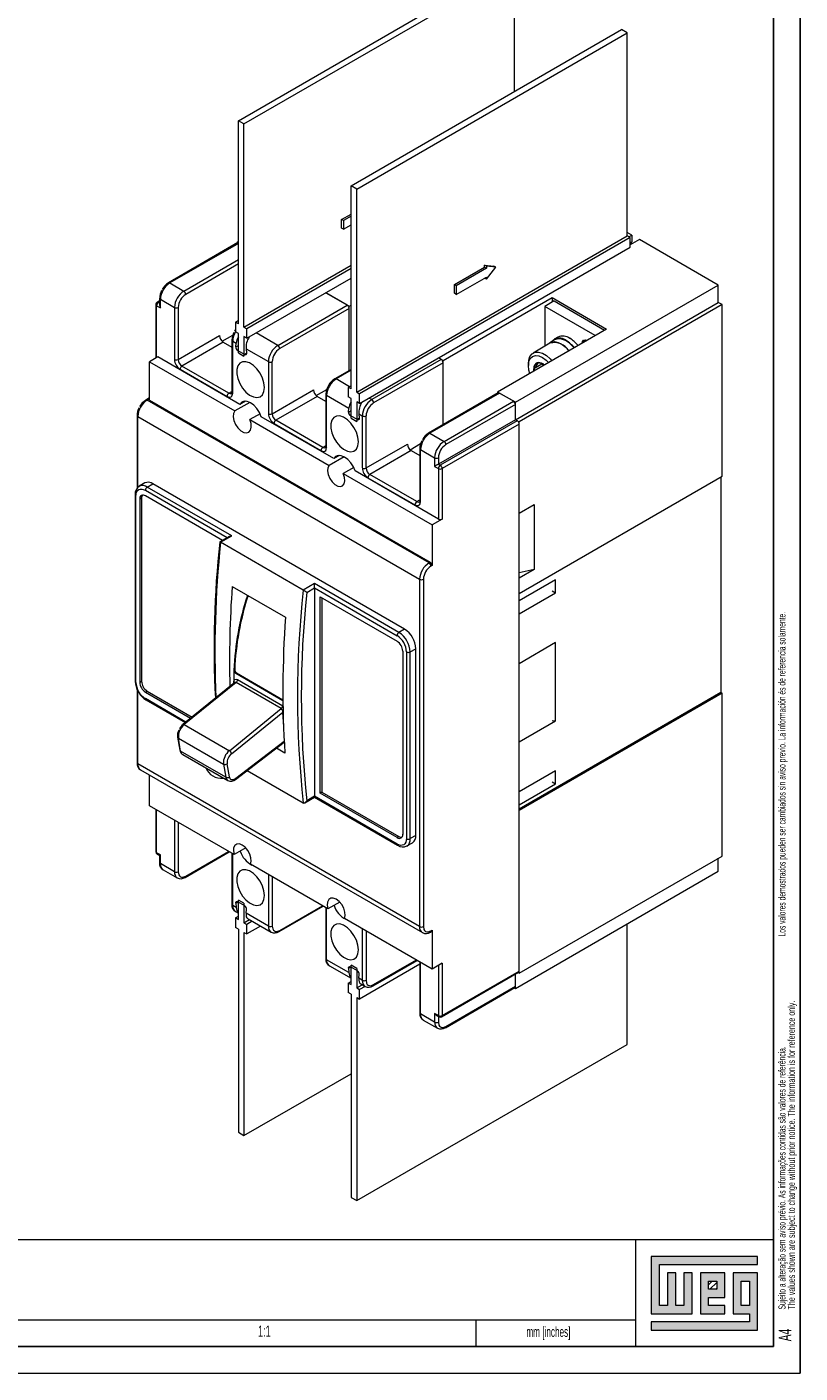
# Model space of a CAD drawing. Header units: millimetres. Extents: x 0 to 594, y 0 to 420.
# Tile 6 of 7: x 448 to 594, y 0 to 253. Entities that reach past the tile are written whole.
import ezdxf

# ---------------------------------------------------------------- set-up
doc = ezdxf.new("R2010")
doc.units = ezdxf.units.MM
doc.layers.add('FORMATO', color=7, linetype='Continuous')
doc.layers.add('LEGENDA', color=5, linetype='Continuous')
doc.styles.add('SLDTEXTSTYLE1', font='TXT', dxfattribs={"width": 0.605})
doc.styles.add('SLDTEXTSTYLE2', font='TXT', dxfattribs={"width": 0.569583})

# ---------------------------------------------------------------- blocks, each defined once
blk = doc.blocks.new('SW_NOTE_0')
at = {"color": 0, "linetype": 'Continuous', "lineweight": 0, "attachment_point": 1, "rotation": 90}
for s, insert, char_height, style in [('Sujeito a alteração sem aviso prévio. As informações contidas são valores de referência.                                                           Los valores demostrados pueden ser cambiados sin aviso previo. La información és de referencia solamente.', (-1.71, 0), 1.32292, 'SLDTEXTSTYLE2'), ('The values shown are subject to change without prior notice. The information is for reference only.', (0.06, 0), 1.3229, 'SLDTEXTSTYLE1')]:
    blk.add_mtext(s, dxfattribs=dict(at, insert=insert, char_height=char_height, style=style))

msp = doc.modelspace()

# ---------------------------------------------------------------- hatches: boundary and pattern name
at = {"linetype": 'Continuous'}
msp.add_hatch(color=7, dxfattribs=at).paths.add_polyline_path([(565.99, 21.93), (565.99, 11.15), (573.69, 11.15), (573.69, 18.85), (572.15, 18.85), (572.15, 12.69), (570.61, 12.69), (570.61, 18.85), (569.07, 18.85), (569.07, 12.69), (567.53, 12.69), (567.53, 20.39), (586.01, 20.39), (586.01, 21.93)], flags=0)
h = msp.add_hatch(color=7, dxfattribs=at)
h.paths.add_polyline_path([(565.99, 8.07), (586.01, 8.07), (586.01, 18.85), (581.39, 18.85), (581.39, 11.15), (584.47, 11.15), (584.47, 9.61), (565.99, 9.61)], flags=0)
h.paths.add_polyline_path([(582.93, 17.31), (584.47, 17.31), (584.47, 12.69), (582.93, 12.69)], flags=0)
h = msp.add_hatch(color=7, dxfattribs=at)
h.paths.add_polyline_path([(579.85, 12.69), (576.77, 12.69), (576.77, 14.23), (579.85, 14.23), (579.85, 18.85), (575.23, 18.85), (575.23, 11.15), (579.85, 11.15)], flags=0)
h.paths.add_polyline_path([(578.31, 15.77), (576.77, 15.77), (576.77, 17.31), (578.31, 17.31)], flags=0)
h = msp.add_hatch(dxfattribs=at)
h.set_pattern_fill('ANSI31', color=8, scale=0.25, style=0)
h.paths.add_polyline_path([(578.31, 15.77), (576.77, 15.77), (576.77, 17.31), (578.31, 17.31)], flags=0)

# ---------------------------------------------------------------- linework, layer by layer
at = {"color": 7, "linetype": 'Continuous', "lineweight": 15}
for p, q in [((488.28, 235.54), (539.19, 264.93)), ((489.34, 234.93), (540.25, 264.32)), ((540.25, 241.05), (540.25, 264.32)), ((509.49, 223.29), (560.4, 252.68)), ((510.55, 222.68), (561.46, 252.07)), ((561.46, 252.07), (560.4, 252.68)), ((561.46, 213.86), (561.46, 252.07)), ((488.28, 197.32), (488.28, 235.54)), ((489.34, 234.93), (488.28, 235.54)), ((489.34, 196.71), (489.34, 234.93)), ((509.49, 185.08), (509.49, 223.29)), ((510.55, 222.68), (509.49, 223.29)), ((510.55, 184.47), (510.55, 222.68)), ((507.72, 216.96), (509.49, 217.98)), ((507.72, 215.33), (507.72, 216.96)), ((508.08, 216.76), (507.72, 216.96)), ((508.08, 215.12), (507.72, 215.33)), ((509.49, 217.57), (508.08, 216.76)), ((508.08, 216.76), (508.08, 215.12)), ((508.08, 215.12), (509.49, 215.94)), ((488.1, 212.77), (488.28, 212.88)), ((488.1, 212.77), (488.28, 212.67)), ((488.1, 212.54), (488.1, 212.77)), ((510.55, 184.47), (561.46, 213.86)), ((561.99, 213.55), (511.08, 184.16)), ((562.35, 214), (561.46, 214.51)), ((561.99, 213.55), (561.46, 213.86)), ((561.78, 213.67), (562.35, 214)), ((561.99, 211.75), (561.99, 213.55)), ((563.76, 213.18), (561.99, 212.16)), ((561.99, 212.57), (562.35, 212.77)), ((562.2, 212.28), (562.35, 212.77)), ((562.35, 214), (562.35, 212.77)), ((578.61, 204.61), (563.76, 213.18)), ((488.2, 212.6), (475.12, 205.04)), ((511.08, 182.36), (561.99, 211.75)), ((489.34, 196.71), (509.49, 208.35)), ((509.49, 207.73), (489.87, 196.41)), ((528.94, 204.71), (534.59, 207.98)), ((534.95, 207.78), (529.29, 204.51)), ((534.59, 208.39), (536.36, 208.18)), ((534.59, 207.98), (534.59, 208.39)), ((534.95, 208.18), (534.59, 208.39)), ((534.59, 207.98), (534.95, 207.78)), ((534.95, 208.18), (534.95, 207.78)), ((536.71, 207.98), (534.95, 208.18)), ((534.95, 205.73), (536.71, 207.98)), ((536.71, 207.98), (536.36, 208.18)), ((489.87, 194.61), (509.49, 205.94)), ((529.29, 202.88), (534.95, 206.14)), ((534.59, 205.94), (534.59, 205.94)), ((534.95, 205.73), (534.59, 205.94)), ((534.95, 206.14), (534.95, 205.73)), ((475.37, 205.02), (478.02, 203.49)), ((508.78, 200.83), (504.72, 203.18)), ((504.72, 203.18), (509.14, 200.63)), ((528.94, 203.08), (528.94, 204.71)), ((529.29, 204.51), (528.94, 204.71)), ((529.29, 202.88), (528.94, 203.08)), ((529.29, 204.51), (529.29, 202.88)), ((540.43, 182.57), (578.61, 204.61)), ((578.61, 201.34), (578.61, 204.61)), ((472.75, 200.94), (472.75, 190.89)), ((472.9, 200.73), (473.61, 200.32)), ((473.46, 201.63), (473, 201.37)), ((473.46, 202.16), (473.46, 200.82)), ((473.61, 200.32), (473.61, 201.96)), ((473.61, 201.96), (476.26, 200.43)), ((476.26, 200.43), (476.26, 190.63)), ((476.96, 200.43), (476.96, 190.63)), ((495.7, 193.28), (508.78, 200.83)), ((509.14, 200.22), (496.06, 192.67)), ((509.14, 200.63), (509.49, 200.83)), ((509.14, 188.55), (509.14, 200.63)), ((509.14, 188.55), (509.14, 200.22)), ((526.82, 190.43), (547.32, 202.26)), ((540.43, 179.3), (578.61, 201.34)), ((579.32, 200.94), (541.13, 178.89)), ((547.71, 201.63), (545.94, 200.61)), ((545.94, 200.61), (545.94, 193.11)), ((555.42, 195.14), (545.94, 200.61)), ((547.32, 202.26), (557.57, 196.34)), ((547.32, 202.26), (547.32, 201.41)), ((547.71, 201.63), (557.19, 196.16)), ((579.32, 200.94), (578.61, 201.34)), ((579.32, 168.68), (579.32, 200.94)), ((488.28, 197.94), (487.75, 197.63)), ((487.75, 197.63), (487.75, 195.83)), ((488.28, 197.32), (487.75, 197.63)), ((476.96, 190.63), (484.74, 195.12)), ((485.23, 194.06), (487.22, 195.21)), ((487.75, 196.24), (487.55, 195.95)), ((488.28, 195.53), (487.75, 195.83)), ((488.28, 191.85), (488.28, 195.53)), ((489.34, 196.71), (489.87, 196.41)), ((489.87, 194.61), (489.87, 196.41)), ((557.57, 196.34), (537.07, 184.51)), ((557.19, 196.16), (555.42, 195.14)), ((555.42, 195.1), (555.42, 195.14)), ((557.19, 196.16), (557.19, 196.12)), ((485.45, 193.89), (477.67, 189.4)), ((485.45, 193.89), (487.07, 192.96)), ((487.07, 194.3), (487.07, 184.5)), ((487.22, 184.3), (487.22, 194.1)), ((487.22, 194.1), (487.88, 193.72)), ((487.8, 193), (487.88, 193.72)), ((489.87, 194.61), (489.34, 194.92)), ((489.34, 194.92), (489.34, 191.24)), ((489.74, 192.64), (489.82, 191.83)), ((489.74, 192.64), (493.93, 190.22)), ((546.93, 193.68), (543.75, 191.84)), ((547.79, 194.32), (546.87, 193.78)), ((548.43, 194.83), (547.72, 194.42)), ((473.11, 191.1), (471.56, 190.2)), ((471.56, 190.2), (487.61, 180.94)), ((471.56, 182.97), (471.56, 190.2)), ((488.57, 182.18), (473.11, 191.1)), ((488.15, 192.34), (489.47, 191.57)), ((488.28, 191.85), (489.34, 191.24)), ((493.93, 190.22), (493.93, 180.42)), ((494.64, 180.42), (494.64, 190.22)), ((526.46, 190.63), (513.38, 183.08)), ((526.82, 190.02), (513.73, 182.47)), ((526.46, 190.63), (525.93, 190.94)), ((525.93, 190.94), (526.82, 190.43)), ((526.82, 178.35), (526.82, 190.43)), ((526.82, 178.35), (526.82, 190.02)), ((542.87, 189.89), (542.87, 189.49)), ((477.32, 188.79), (486.16, 183.69)), ((486.51, 184.3), (477.67, 189.4)), ((509.49, 188.76), (506.41, 186.98)), ((545.37, 189.75), (543.89, 188.9)), ((543.89, 188.9), (544.05, 188.54)), ((494.64, 180.42), (502.42, 184.91)), ((502.91, 183.85), (504.9, 185.01)), ((509.49, 185.69), (508.96, 185.38)), ((508.96, 185.38), (508.96, 183.59)), ((509.49, 185.08), (508.96, 185.38)), ((471.56, 183.39), (470.88, 183)), ((524.16, 152.36), (471.13, 182.97)), ((471.56, 182.97), (524.38, 152.48)), ((490.43, 182.56), (487.61, 180.94)), ((489.62, 182.79), (488.57, 182.18)), ((503.13, 183.69), (495.35, 179.2)), ((504.75, 182.75), (503.13, 183.69)), ((504.75, 184.1), (504.75, 174.3)), ((504.89, 174.1), (504.89, 183.89)), ((504.89, 183.89), (509.09, 181.47)), ((509.49, 183.28), (508.96, 183.59)), ((509.49, 179.61), (509.49, 183.28)), ((510.55, 184.47), (511.08, 184.16)), ((511.08, 182.36), (510.55, 182.67)), ((510.55, 182.67), (510.55, 178.99)), ((511.08, 182.36), (511.08, 184.16)), ((537.17, 184.33), (524.09, 176.78)), ((537.42, 184.3), (524.34, 176.75)), ((526.99, 175.22), (540.07, 182.77)), ((540.43, 182.57), (537.07, 184.51)), ((537.07, 184.51), (537.07, 184.27)), ((540.07, 182.77), (537.42, 184.3)), ((540.43, 179.3), (540.43, 182.57)), ((469.22, 180.11), (469.22, 166.4)), ((469.36, 179.91), (522.4, 149.3)), ((492.36, 180.42), (490.43, 179.31)), ((506.24, 171.98), (492.59, 179.86)), ((509.01, 180.75), (509.09, 181.47)), ((509.36, 180.09), (510.68, 179.33)), ((510.95, 180.4), (511.03, 179.58)), ((510.95, 180.4), (511.61, 180.02)), ((511.61, 180.02), (511.61, 170.22)), ((512.32, 170.22), (512.32, 180.02)), ((540.43, 182.16), (527.35, 174.61)), ((540.43, 179.3), (540.43, 182.16)), ((490.43, 179.31), (505.39, 170.67)), ((495, 178.59), (503.83, 173.48)), ((504.19, 174.09), (495.35, 179.2)), ((509.49, 179.61), (510.55, 178.99)), ((540.43, 179.3), (525.93, 170.93)), ((540.78, 179.1), (526.28, 170.73)), ((541.13, 178.48), (526.64, 170.12)), ((540.78, 179.1), (540.43, 179.3)), ((540.43, 179.3), (541.13, 178.89)), ((541.13, 161.75), (541.13, 178.89)), ((541.13, 75.6), (541.13, 178.48)), ((512.32, 170.22), (520.1, 174.71)), ((520.59, 173.65), (522.58, 174.8)), ((524.34, 176.75), (526.99, 175.22)), ((508.22, 172.3), (505.39, 170.67)), ((507.29, 172.58), (506.24, 171.98)), ((520.8, 173.48), (513.03, 168.99)), ((520.8, 173.48), (522.43, 172.55)), ((522.43, 173.89), (522.43, 164.09)), ((522.57, 173.69), (525.22, 172.16)), ((522.57, 163.89), (522.57, 173.69)), ((525.22, 172.16), (525.22, 170.52)), ((525.93, 172.16), (525.93, 170.93)), ((509.99, 170.31), (508, 169.17)), ((525.93, 160.61), (510.26, 169.66)), ((525.22, 170.52), (525.93, 170.12)), ((525.93, 170.93), (526.28, 170.73)), ((525.93, 170.12), (525.93, 160.61)), ((526.64, 170.12), (526.64, 160.61)), ((470.69, 167.4), (469.63, 166.79)), ((471.13, 166.64), (472.19, 167.25)), ((519.57, 139.9), (472.19, 167.25)), ((508, 169.17), (524.73, 159.51)), ((512.67, 168.38), (521.51, 163.28)), ((521.87, 163.89), (513.03, 168.99)), ((541.13, 146.64), (579.32, 168.68)), ((579.11, 168.56), (579.11, 127.98)), ((468.86, 165.21), (468.86, 130.1)), ((469.01, 129.9), (469.01, 165.01)), ((485.27, 156.6), (470.78, 164.97)), ((487.04, 157.46), (471.13, 166.64)), ((470.07, 164.56), (469.72, 164.36)), ((469.72, 164.36), (469.72, 129.9)), ((470.07, 164.56), (470.07, 130.1)), ((541.13, 161.75), (543.96, 163.38)), ((543.96, 163.38), (543.96, 151.13)), ((526.64, 160.61), (524.73, 159.51)), ((524.73, 159.51), (524.73, 151.87)), ((486.54, 157.34), (484.77, 156.31)), ((484.92, 156.24), (487.04, 157.46)), ((500.48, 147.25), (484.92, 156.24)), ((524.38, 152.48), (524.16, 152.36)), ((524.73, 151.87), (524.52, 151.74)), ((543.96, 151.13), (541.13, 149.5)), ((541.13, 146.64), (541.13, 149.5)), ((543.96, 151.13), (541.14, 150.51)), ((487.11, 147.94), (497.15, 142.15)), ((502.6, 148.48), (500.48, 147.25)), ((501.15, 146.82), (502.6, 147.66)), ((518.51, 139.29), (502.6, 148.48)), ((502.6, 147.66), (502.6, 148.48)), ((502.6, 147.66), (502.6, 108.47)), ((502.6, 147.66), (518.15, 138.68)), ((522.4, 149.3), (522.4, 83.97)), ((523.1, 149.3), (523.1, 83.97)), ((547.99, 149.21), (541.13, 145.25)), ((547.33, 147.14), (547.99, 146.76)), ((547.99, 146.76), (547.99, 149.21)), ((489.97, 146.21), (490.04, 146.25)), ((503.66, 145.99), (518.15, 137.62)), ((503.66, 109.08), (503.66, 145.99)), ((504.01, 145.78), (504.01, 109.28)), ((541.13, 142.8), (547.99, 146.76)), ((519.57, 139.9), (518.51, 139.29)), ((547.99, 137.37), (541.13, 133.41)), ((547.99, 122.67), (547.99, 137.37)), ((519.21, 135.78), (519.21, 101.32)), ((519.92, 135.62), (519.92, 100.51)), ((520.63, 135.62), (521.69, 136.23)), ((520.63, 100.51), (520.63, 135.62)), ((521.69, 101.12), (521.69, 136.23)), ((487.59, 132.31), (487.45, 132.19)), ((487.94, 131.68), (487.79, 131.57)), ((487.94, 131.68), (496.66, 126.64)), ((469.72, 129.9), (470.07, 130.1)), ((487.62, 129.89), (477.86, 121.98)), ((487.86, 129.85), (478.1, 121.95)), ((487.58, 129.83), (487.57, 129.85)), ((496.67, 126.45), (487.79, 131.57)), ((496.34, 124.96), (487.86, 129.85)), ((488.14, 130.42), (496.63, 125.52)), ((469.22, 128.59), (469.22, 114.79)), ((470.78, 128.06), (471.13, 128.26)), ((470.78, 128.06), (479.29, 123.14)), ((470.88, 126.61), (478.29, 122.33)), ((471.13, 128.26), (479.59, 123.38)), ((579.11, 127.98), (541.13, 106.06)), ((579.32, 127.86), (541.13, 105.81)), ((579.11, 127.98), (579.32, 127.86)), ((579.32, 97.24), (579.32, 127.86)), ((486.59, 117.05), (496.34, 124.96)), ((487.01, 116.49), (496.64, 124.29)), ((478.1, 121.95), (486.59, 117.05)), ((541.13, 118.71), (547.99, 122.67)), ((547.33, 122.75), (547.99, 122.67)), ((476.85, 119.61), (477.27, 117.14)), ((476.99, 119.42), (485.48, 114.52)), ((477.42, 116.95), (476.99, 119.42)), ((485.9, 112.05), (477.42, 116.95)), ((487.77, 111.64), (496.91, 118.63)), ((497.03, 116.6), (495.45, 117.51)), ((522.4, 83.97), (469.36, 114.59)), ((477.81, 116.32), (486.29, 111.42)), ((485.48, 114.52), (485.9, 112.05)), ((486.6, 112.12), (486.18, 114.59)), ((469.88, 113.44), (522.91, 82.83)), ((471.56, 106.68), (471.56, 112.47)), ((489.96, 113.32), (500.48, 107.24)), ((547.99, 113.28), (541.13, 109.32)), ((547.99, 110.83), (547.99, 113.28)), ((504.01, 109.28), (503.66, 109.08)), ((518.15, 100.71), (503.66, 109.08)), ((504.01, 109.28), (518.51, 100.91)), ((541.13, 106.87), (547.99, 110.83)), ((547.33, 111.22), (547.99, 110.83)), ((487.47, 97.5), (471.56, 106.68)), ((500.82, 107.27), (502.6, 108.3)), ((502.6, 108.47), (501.15, 107.63)), ((518.15, 99.49), (502.6, 108.47)), ((502.6, 108.47), (502.6, 108.3)), ((502.6, 108.3), (518.26, 99.26)), ((472.75, 105.99), (472.75, 98.05)), ((541.13, 75.19), (541.13, 105.81)), ((489.68, 98.77), (487.47, 97.5)), ((518.51, 100.91), (518.15, 100.71)), ((520.01, 99.13), (521.07, 99.75)), ((521.69, 101.12), (520.63, 100.51)), ((473.61, 97.44), (472.9, 97.85)), ((473, 97.62), (473.46, 97.35)), ((473.46, 97.35), (473.46, 96.01)), ((473.61, 95.81), (473.61, 97.44)), ((478.27, 93.23), (486.57, 98.02)), ((487.07, 97.73), (487.07, 88.15)), ((541.13, 75.19), (579.32, 97.24)), ((578.61, 94.38), (578.61, 96.83)), ((476.26, 94.28), (473.61, 95.81)), ((474.12, 94.66), (476.77, 93.13)), ((505.15, 87.29), (490.57, 95.71)), ((540.43, 72.33), (578.61, 94.38)), ((489.47, 87.87), (488.15, 88.64)), ((488.28, 85.29), (488.28, 88.97)), ((489.34, 88.36), (488.28, 88.97)), ((487.88, 87.57), (487.22, 87.95)), ((487.73, 86.8), (488.28, 86.49)), ((487.8, 88.38), (487.88, 87.57)), ((489.34, 88.36), (489.34, 84.68)), ((489.74, 86.49), (489.82, 87.21)), ((493.93, 84.07), (489.74, 86.49)), ((495.95, 83.02), (504.25, 87.81)), ((504.75, 87.52), (504.75, 77.95)), ((507.35, 88.57), (505.15, 87.29)), ((487.75, 85.6), (488.28, 85.91)), ((487.75, 85.6), (487.75, 83.8)), ((487.75, 85.6), (488.28, 85.29)), ((488.28, 83.5), (487.75, 83.8)), ((489.34, 84.68), (490.37, 85.28)), ((489.34, 84.68), (489.87, 84.38)), ((490.9, 84.97), (489.87, 84.38)), ((489.87, 82.58), (489.87, 84.38)), ((492.46, 84.08), (489.87, 82.58)), ((490.1, 85.44), (494.45, 82.93)), ((524.73, 75.99), (508.25, 85.5)), ((561.46, 61.82), (561.46, 84.48)), ((488.28, 83.5), (488.28, 45.28)), ((489.34, 82.89), (489.87, 82.58)), ((489.34, 82.89), (489.34, 44.67)), ((524.41, 82.93), (524.63, 83.05)), ((524.52, 83.16), (524.73, 83.28)), ((524.73, 83.28), (524.73, 75.99)), ((509.09, 75.32), (504.89, 77.74)), ((505.41, 76.6), (509.49, 74.24)), ((509.01, 76.13), (509.09, 75.32)), ((510.68, 75.63), (509.36, 76.39)), ((509.49, 73.05), (509.49, 76.72)), ((510.55, 76.11), (509.49, 76.72)), ((510.55, 76.11), (510.55, 72.44)), ((522.43, 76.88), (511.08, 70.33)), ((513.63, 72.82), (521.92, 77.61)), ((522.43, 77.32), (522.43, 67.74)), ((526.64, 77.09), (524.73, 75.99)), ((526.64, 77.09), (526.64, 67.23)), ((508.96, 73.35), (509.49, 73.66)), ((510.95, 74.25), (511.03, 74.97)), ((511.61, 73.87), (510.95, 74.25)), ((526.53, 67), (541.03, 75.37)), ((526.64, 67.23), (541.13, 75.6)), ((540.43, 72.74), (540.43, 75.02)), ((540.43, 72.33), (540.43, 75.02)), ((541.13, 75.19), (540.93, 75.31)), ((508.96, 73.35), (508.96, 71.56)), ((508.96, 73.35), (509.49, 73.05)), ((509.49, 71.25), (508.96, 71.56)), ((509.49, 71.25), (509.49, 33.04)), ((510.55, 72.44), (511.59, 73.03)), ((510.55, 72.44), (511.08, 72.13)), ((512.12, 72.73), (511.08, 72.13)), ((511.08, 70.33), (511.08, 72.13)), ((511.31, 73.19), (512.13, 72.72)), ((527.24, 64.96), (540.32, 72.51)), ((527.35, 65.19), (540.43, 72.74)), ((540.22, 72.45), (540.43, 72.33)), ((510.55, 70.64), (511.08, 70.33)), ((510.55, 70.64), (510.55, 32.43)), ((525.22, 66.01), (522.57, 67.54)), ((523.09, 66.39), (525.74, 64.86)), ((525.93, 67.23), (525.22, 67.64)), ((525.22, 67.64), (525.22, 66.01)), ((525.58, 67.27), (526.03, 67)), ((510.55, 32.43), (561.46, 61.82)), ((489.34, 44.67), (509.49, 56.31)), ((488.28, 45.28), (489.34, 44.67)), ((509.49, 33.04), (510.55, 32.43))]:
    msp.add_line(p, q, dxfattribs=at)
at = {"color": 1, "linetype": 'Continuous', "lineweight": 15}
for p, q in [((488.28, 212.47), (475.37, 205.02)), ((478.02, 203.49), (488.28, 209.41)), ((488.28, 208.59), (478.38, 202.88)), ((472.9, 190.98), (472.9, 200.73)), ((473.25, 201.34), (473.46, 201.46)), ((473.46, 201.22), (473.25, 201.34)), ((495.7, 193.28), (491.64, 195.63)), ((487.8, 193), (488.28, 193.28)), ((488.15, 192.34), (488.28, 192.41)), ((489.82, 191.78), (489.47, 191.57)), ((509.49, 188.59), (506.66, 186.96)), ((509.17, 185.51), (506.66, 186.96)), ((471.13, 182.97), (471.56, 183.22)), ((486.51, 184.3), (487.07, 184.62)), ((513.38, 183.08), (512.85, 183.38)), ((469.36, 166.55), (469.36, 179.91)), ((509.01, 180.75), (509.49, 181.03)), ((509.36, 180.09), (509.49, 180.17)), ((511.04, 179.53), (510.68, 179.33)), ((504.19, 174.09), (504.75, 174.42)), ((470.78, 166.03), (486.19, 157.13)), ((521.87, 163.89), (522.43, 164.21)), ((487.45, 129.81), (487.45, 130.02)), ((469.36, 114.59), (469.36, 128.29)), ((478.41, 122.43), (470.78, 126.84)), ((496.9, 118.78), (487.82, 111.83)), ((472.9, 97.85), (472.9, 105.91)), ((476.26, 103.97), (476.26, 94.28)), ((476.96, 103.56), (476.96, 94.28)), ((478.38, 93.46), (486.42, 98.1)), ((487.22, 87.95), (487.22, 97.64)), ((493.93, 93.76), (493.93, 84.07)), ((494.64, 93.36), (494.64, 84.07)), ((487.8, 88.38), (488.19, 88.61)), ((496.06, 83.25), (504.1, 87.9)), ((504.89, 77.74), (504.89, 87.44)), ((511.61, 83.56), (511.61, 73.87)), ((512.32, 83.15), (512.32, 73.87)), ((509.01, 76.13), (509.41, 76.36)), ((513.73, 73.05), (521.78, 77.69)), ((522.57, 67.54), (522.57, 77.23)), ((525.93, 76.68), (525.93, 67.23)), ((525.93, 67.06), (525.93, 66.01))]:
    msp.add_line(p, q, dxfattribs=at)
at = {"color": 7, "linetype": 'Continuous', "lineweight": 0}
for p, q in [((586.01, 21.93), (565.99, 21.93)), ((565.99, 21.93), (565.99, 11.15)), ((567.53, 20.39), (586.01, 20.39)), ((567.53, 12.69), (567.53, 20.39)), ((586.01, 20.39), (586.01, 21.93)), ((570.61, 18.85), (569.07, 18.85)), ((569.07, 18.85), (569.07, 12.69)), ((570.61, 12.69), (570.61, 18.85)), ((573.69, 18.85), (572.15, 18.85)), ((572.15, 18.85), (572.15, 12.69)), ((573.69, 11.15), (573.69, 18.85)), ((579.85, 18.85), (575.23, 18.85)), ((575.23, 18.85), (575.23, 11.15)), ((579.85, 14.23), (579.85, 18.85)), ((586.01, 18.85), (581.39, 18.85)), ((581.39, 18.85), (581.39, 11.15)), ((586.01, 8.07), (586.01, 18.85)), ((576.77, 17.31), (578.31, 17.31)), ((576.77, 15.77), (576.77, 17.31)), ((578.31, 15.77), (576.77, 15.77)), ((578.31, 17.31), (578.31, 15.77)), ((582.93, 12.69), (582.93, 17.31)), ((582.93, 17.31), (584.47, 17.31)), ((584.47, 17.31), (584.47, 12.69)), ((569.07, 12.69), (567.53, 12.69)), ((572.15, 12.69), (570.61, 12.69)), ((576.77, 14.23), (579.85, 14.23)), ((576.77, 12.69), (576.77, 14.23)), ((579.85, 12.69), (576.77, 12.69)), ((579.85, 11.15), (579.85, 12.69)), ((584.47, 12.69), (582.93, 12.69)), ((565.99, 11.15), (573.69, 11.15)), ((575.23, 11.15), (579.85, 11.15)), ((581.39, 11.15), (584.47, 11.15)), ((584.47, 11.15), (584.47, 9.61)), ((533, 10), (533, 5)), ((565.99, 9.61), (565.99, 8.07)), ((584.47, 9.61), (565.99, 9.61)), ((565.99, 8.07), (586.01, 8.07))]:
    msp.add_line(p, q, dxfattribs=at)
at = {"color": 7, "linetype": 'Continuous', "lineweight": 15, "flags": 128}
for points in [[(488.28, 212.62), (488.26, 212.61), (488.2, 212.6)], [(472.82, 201.19), (472.76, 201), (472.75, 200.94)], [(473, 201.37), (472.94, 201.33), (472.82, 201.19)], [(546.41, 193.38), (546.59, 193.58), (547.12, 193.9), (547.77, 193.99), (548.49, 193.83), (549.24, 193.45), (549.99, 192.86), (550.53, 192.28)], [(551.45, 192.81), (551.3, 192.99), (550.58, 193.68), (549.82, 194.18), (549.08, 194.46), (548.39, 194.51), (547.79, 194.32), (547.79, 194.32)], [(552.98, 193.69), (553.05, 194.04), (553.24, 194.26), (553.52, 194.32), (553.86, 194.2)], [(493.19, 185.34), (493.1, 186.21), (492.81, 187.13), (492.36, 188.03), (491.78, 188.84), (491.11, 189.5), (490.4, 189.97), (489.7, 190.2), (489.07, 190.19), (488.55, 189.93), (488.18, 189.44), (487.98, 188.76), (487.98, 187.94), (488.18, 187.03), (488.55, 186.12), (489.07, 185.25), (489.7, 184.51), (490.4, 183.94), (491.11, 183.59), (491.78, 183.47), (492.36, 183.61), (492.81, 183.99), (493.1, 184.58), (493.19, 185.34)], [(489.82, 191.83), (489.82, 191.74), (489.81, 191.67), (489.78, 191.6), (489.73, 191.56), (489.68, 191.53), (489.61, 191.53), (489.54, 191.54), (489.47, 191.57)], [(542.87, 189.89), (542.92, 190.51), (543.15, 191.21), (543.56, 191.71), (544.11, 191.99), (544.77, 192.02), (545.49, 191.82), (546.25, 191.38), (546.98, 190.75), (547.29, 190.4)], [(543.13, 188.01), (542.96, 188.64), (542.87, 189.49), (542.96, 190.23), (543.22, 190.81), (543.64, 191.2), (544.19, 191.37), (544.83, 191.31), (545.52, 191.02)], [(544.7, 190.06), (544.18, 189.25), (543.89, 188.9)], [(545.74, 189.51), (545.22, 189.85), (544.7, 190.06)], [(545.52, 191.02), (546.2, 190.52), (546.67, 190.05)], [(543.92, 188.46), (543.9, 188.64), (543.89, 188.9)], [(486.16, 183.69), (486.55, 183.55), (486.74, 183.55), (486.91, 183.61), (487.04, 183.73), (487.14, 183.89), (487.22, 184.3)], [(487.07, 184.51), (487.07, 184.45), (487.05, 184.33), (487.02, 184.27), (487.01, 184.25), (487, 184.25)], [(492.59, 179.86), (492.24, 180.66), (491.76, 181.4), (491.19, 182.03), (490.58, 182.48), (489.96, 182.74), (489.39, 182.77), (488.91, 182.58), (488.57, 182.18)], [(487.61, 180.94), (487.37, 180.48), (487.32, 179.86), (487.45, 179.15), (487.76, 178.42), (488.2, 177.76), (488.74, 177.24), (489.3, 176.91), (489.84, 176.81), (490.28, 176.96), (490.59, 177.34), (490.72, 177.9), (490.67, 178.58), (490.43, 179.31)], [(510.87, 175.14), (510.77, 176.01), (510.49, 176.93), (510.04, 177.82), (509.46, 178.63), (508.79, 179.3), (508.07, 179.76), (507.38, 180), (506.74, 179.99), (506.22, 179.73), (505.85, 179.24), (505.66, 178.55), (505.66, 177.73), (505.85, 176.83), (506.22, 175.91), (506.74, 175.05), (507.38, 174.31), (508.07, 173.74), (508.79, 173.38), (509.46, 173.27), (510.04, 173.41), (510.49, 173.79), (510.77, 174.38), (510.87, 175.14)], [(511.03, 179.58), (511.03, 179.5), (511.02, 179.42), (510.99, 179.36), (510.95, 179.31), (510.89, 179.29), (510.83, 179.28), (510.76, 179.29), (510.68, 179.33)], [(503.83, 173.48), (504.22, 173.34), (504.42, 173.35), (504.58, 173.41), (504.72, 173.52), (504.82, 173.69), (504.89, 174.1)], [(504.75, 174.3), (504.75, 174.25), (504.73, 174.13), (504.7, 174.06), (504.69, 174.05), (504.68, 174.05)], [(510.26, 169.66), (509.92, 170.46), (509.44, 171.2), (508.87, 171.82), (508.25, 172.28), (507.64, 172.53), (507.07, 172.57), (506.59, 172.38), (506.24, 171.98)], [(505.39, 170.67), (505.15, 170.25), (505.08, 169.66), (505.2, 168.98), (505.48, 168.27), (505.91, 167.63), (506.42, 167.12), (506.97, 166.81), (507.49, 166.72), (507.91, 166.87), (508.2, 167.24), (508.32, 167.79), (508.25, 168.46), (508, 169.17)], [(469.01, 165.01), (469.13, 165.69), (469.3, 165.96), (469.53, 166.15), (469.81, 166.26), (470.13, 166.26), (470.78, 166.03)], [(521.51, 163.28), (521.9, 163.14), (522.09, 163.14), (522.26, 163.2), (522.4, 163.32), (522.5, 163.48), (522.57, 163.89)], [(522.42, 164.1), (522.42, 164.04), (522.41, 163.92), (522.38, 163.86), (522.37, 163.84), (522.36, 163.84)], [(484.77, 156.31), (484.77, 156.31), (484.78, 156.31), (484.82, 156.29), (484.86, 156.27), (484.92, 156.24)], [(487.45, 130.02), (487.49, 130.29), (487.64, 130.47), (487.87, 130.51), (488.14, 130.42)], [(487.82, 111.83), (487.42, 111.62), (487.22, 111.58), (487.04, 111.59), (486.87, 111.66), (486.75, 111.78), (486.6, 112.12)], [(500.48, 107.24), (500.55, 107.22), (500.63, 107.21), (500.72, 107.23), (500.81, 107.27), (500.99, 107.41), (501.15, 107.63)], [(490.57, 95.71), (490.7, 96.25), (490.65, 96.91), (490.42, 97.62), (490.05, 98.3), (489.56, 98.89), (489.02, 99.3), (488.48, 99.51), (487.99, 99.49), (487.62, 99.24), (487.39, 98.79), (487.34, 98.19), (487.47, 97.5)], [(519.92, 100.51), (519.8, 99.83), (519.63, 99.55), (519.4, 99.36), (519.12, 99.26), (518.8, 99.25), (518.15, 99.49)], [(476.96, 94.28), (477.06, 93.73), (477.2, 93.51), (477.38, 93.36), (477.6, 93.28), (477.86, 93.27), (478.38, 93.46)], [(493.19, 89.81), (493.1, 90.68), (492.81, 91.6), (492.36, 92.49), (491.78, 93.3), (491.11, 93.97), (490.4, 94.43), (489.7, 94.67), (489.07, 94.66), (488.55, 94.4), (488.18, 93.91), (487.98, 93.22), (487.98, 92.4), (488.18, 91.5), (488.55, 90.58), (489.07, 89.72), (489.7, 88.98), (490.4, 88.41), (491.11, 88.05), (491.78, 87.94), (492.36, 88.08), (492.81, 88.46), (493.1, 89.05), (493.19, 89.81)], [(487.8, 88.38), (487.8, 88.47), (487.81, 88.54), (487.84, 88.61), (487.88, 88.65), (487.94, 88.68), (488, 88.68), (488.07, 88.67), (488.15, 88.64)], [(508.25, 85.5), (508.38, 86.04), (508.33, 86.71), (508.1, 87.42), (507.73, 88.1), (507.24, 88.68), (506.7, 89.1), (506.15, 89.31), (505.67, 89.29), (505.29, 89.04), (505.07, 88.59), (505.02, 87.99), (505.15, 87.29)], [(494.64, 84.07), (494.74, 83.53), (494.87, 83.31), (495.06, 83.15), (495.28, 83.07), (495.54, 83.07), (496.06, 83.25)], [(510.87, 79.6), (510.77, 80.47), (510.49, 81.39), (510.04, 82.29), (509.46, 83.1), (508.79, 83.76), (508.07, 84.23), (507.38, 84.46), (506.74, 84.45), (506.22, 84.19), (505.85, 83.7), (505.66, 83.02), (505.66, 82.2), (505.85, 81.29), (506.22, 80.38), (506.74, 79.51), (507.38, 78.77), (508.07, 78.2), (508.79, 77.85), (509.46, 77.73), (510.04, 77.87), (510.49, 78.25), (510.77, 78.84), (510.87, 79.6)], [(523.1, 83.97), (523.2, 83.43), (523.33, 83.21), (523.52, 83.06), (523.74, 82.97), (524, 82.97), (524.52, 83.16)], [(509.01, 76.13), (509.01, 76.22), (509.02, 76.3), (509.05, 76.36), (509.1, 76.4), (509.15, 76.43), (509.22, 76.44), (509.29, 76.42), (509.36, 76.39)], [(512.32, 73.87), (512.42, 73.32), (512.55, 73.1), (512.73, 72.95), (512.96, 72.87), (513.21, 72.86), (513.73, 73.05)], [(525.93, 66.01), (526.03, 65.46), (526.16, 65.24), (526.35, 65.09), (526.57, 65.01), (526.82, 65), (527.35, 65.19)]]:
    msp.add_lwpolyline(points, dxfattribs=at)
at = {"color": 1, "linetype": 'Continuous', "lineweight": 15, "flags": 128}
for points in [[(487.59, 129.81), (487.56, 129.92), (487.45, 130.02)], [(496.85, 121.37), (496.82, 121.57), (496.64, 124.29)]]:
    msp.add_lwpolyline(points, dxfattribs=at)
at = {"color": 7, "linetype": 'Continuous', "lineweight": 15}
for centre, radius, start, end in [((476.16, 202.22), 2.69, 149.5154, 181.1402), ((477.44, 201.78), 3.84, 122.6055, 177.3945), ((476.86, 202.19), 3.34, 121.386, 151.117), ((480.09, 200.25), 3.84, 122.6055, 177.3945), ((480.03, 200.29), 3.07, 122.5649, 177.4351), ((477.61, 202.84), 0.768, 2.6055, 57.3945), ((473.62, 200.71), 0.721, 148.8563, 178.0435), ((473.63, 200.73), 0.721, 121.9547, 151.1444), ((476.61, 201.11), 0.769, 242.6097, 297.3903), ((508.37, 200.19), 0.768, 2.6055, 57.3945), ((486.28, 195.19), 1.54, 182.6055, 237.3945), ((489.77, 194.36), 2.69, 149.5148, 181.1358), ((549.37, 192.86), 2.18, 53.1466, 115.5429), ((488.55, 192.97), 0.751, 178.0316, 237.851), ((497.77, 190.05), 3.84, 122.6055, 177.3945), ((497.71, 190.08), 3.07, 122.5649, 177.4351), ((495.29, 192.64), 0.768, 2.6055, 57.3945), ((547.79, 190.71), 3.09, 29.7695, 106.0938), ((548.72, 192.65), 1.99, 50.9178, 137.071), ((546.83, 189.06), 6.02, 38.9578, 58.5883), ((547.54, 189.47), 6.02, 38.9578, 58.5883), ((553.55, 193.72), 0.4, 71.5438, 168.4509), ((478.56, 190.73), 2.3, 182.5649, 237.4351), ((476.61, 191.31), 0.769, 242.6097, 297.3903), ((478.5, 190.7), 1.54, 182.6055, 237.3945), ((494.29, 190.9), 0.769, 242.6097, 297.3903), ((526.05, 189.98), 0.768, 2.6055, 57.3945), ((544.89, 189.06), 1.02, 100.5468, 189.2519), ((544.69, 188.34), 1.72, 46.6087, 89.7539), ((478.09, 188.76), 0.768, 122.6055, 177.3945), ((503.96, 184.98), 1.54, 182.6055, 237.3945), ((507.79, 184.12), 3.03, 147.6065, 180.3289), ((508.73, 183.72), 3.84, 122.6055, 177.3945), ((508.15, 184.13), 3.34, 121.386, 151.117), ((473.2, 179.74), 3.84, 122.6055, 177.3945), ((472.62, 180.15), 3.34, 121.3852, 151.1167), ((486.92, 183.65), 0.768, 122.6055, 177.3945), ((515.45, 179.84), 3.84, 122.6055, 177.3945), ((515.39, 179.88), 3.07, 122.5649, 177.4351), ((512.97, 182.43), 0.768, 2.6055, 57.3945), ((537.28, 184.1), 0.251, 54.3824, 114.3071), ((539.66, 182.12), 0.768, 2.6055, 57.3945), ((471.91, 180.17), 2.69, 149.5154, 181.1402), ((496.23, 180.53), 2.3, 182.5649, 237.4351), ((494.29, 181.1), 0.769, 242.6097, 297.3903), ((496.18, 180.49), 1.54, 182.6055, 237.3945), ((509.76, 180.73), 0.751, 178.0316, 237.851), ((511.97, 180.7), 0.769, 242.6097, 297.3903), ((495.76, 178.55), 0.768, 122.6055, 177.3945), ((540.37, 178.45), 0.768, 2.6055, 57.3945), ((521.63, 174.78), 1.54, 182.6055, 237.3945), ((525.12, 173.95), 2.69, 149.5154, 181.1402), ((526.41, 173.51), 3.84, 122.6055, 177.3945), ((525.83, 173.93), 3.34, 121.386, 151.117), ((529.06, 171.98), 3.84, 122.6055, 177.3945), ((526.58, 174.57), 0.768, 2.6055, 57.3945), ((504.6, 173.45), 0.768, 122.6055, 177.3945), ((525.58, 172.84), 0.769, 242.6097, 297.3903), ((529, 172.02), 3.07, 122.5649, 177.4351), ((513.91, 170.32), 2.3, 182.5649, 237.4351), ((511.97, 170.9), 0.769, 242.6097, 297.3903), ((513.85, 170.29), 1.54, 182.6055, 237.3945), ((526.7, 170.08), 0.768, 122.6055, 177.3945), ((526.27, 170.75), 0.721, 241.9598, 271.1441), ((525.87, 170.08), 0.768, 2.6055, 57.3945), ((526.3, 170.75), 0.721, 268.8559, 298.0402), ((471.31, 166.03), 1.51, 54.3824, 114.3071), ((513.44, 168.35), 0.768, 122.6055, 177.3945), ((470.42, 165.42), 1.57, 118.445, 187.5784), ((470.36, 164.46), 0.655, 50.7967, 189.214), ((470.96, 164.6), 0.892, 145.5848, 182.8215), ((471.54, 165.99), 0.768, 122.6055, 177.3945), ((522.28, 163.24), 0.768, 122.6055, 177.3945), ((526.28, 161.29), 0.769, 242.6097, 297.3903), ((671.84, 136.36), 188.13, 173.9134, 182.8781), ((526.23, 149.12), 3.84, 122.6055, 177.3945), ((523.75, 151.71), 0.768, 2.6055, 57.3945), ((523.96, 151.83), 0.768, 2.6055, 57.3945), ((526.17, 149.16), 3.07, 122.5649, 177.4351), ((682.55, 134.07), 195.93, 175.9399, 181.4458), ((687.64, 127.25), 188.23, 173.899, 186.101), ((496.18, 139.89), 8.53, 54.4001, 59.7351), ((522.75, 149.98), 0.769, 242.6097, 297.3903), ((536.8, 130.11), 49.39, 160.9666, 180.3872), ((539.17, 130.12), 51.76, 161.8869, 177.7049), ((539.12, 130.19), 51.57, 161.8992, 177.6537), ((687.85, 127.23), 187.73, 174.0081, 185.9919), ((686.66, 128.47), 190, 175.8722, 183.5819), ((518.92, 138.64), 0.768, 122.6055, 177.3945), ((516.02, 135.41), 4.61, 2.6055, 57.3945), ((517.08, 136.02), 4.61, 2.6055, 57.3945), ((516.09, 135.45), 3.84, 2.5649, 57.4351), ((516.91, 135.68), 2.31, 2.6055, 57.3945), ((520.27, 136.3), 0.769, 242.6097, 297.3903), ((488.2, 132.2), 0.747, 180.117, 237.3139), ((488.33, 132.3), 0.741, 179.8468, 237.5086), ((469.11, 130.13), 0.251, 185.6948, 245.6253), ((472.76, 130.15), 3.89, 180.7225, 211.5935), ((472.84, 130.07), 3.84, 182.5649, 237.4351), ((472.02, 130), 2.31, 182.6055, 237.3945), ((472.37, 130.21), 2.31, 182.6055, 237.3945), ((487.36, 130.46), 0.782, 309.4932, 357.3137), ((472.69, 129.7), 3.58, 210.7674, 239.5766), ((495.85, 125.56), 0.782, 309.4932, 357.3137), ((495.94, 124.38), 0.705, 352.8834, 55.1732), ((479.96, 119.63), 2.98, 128.618, 184.0077), ((479.6, 119.84), 2.75, 129.1342, 150.5687), ((478.83, 119.94), 2.01, 150.5766, 189.5933), ((478.22, 117.18), 0.939, 182.4748, 245.7687), ((488.45, 114.73), 2.98, 128.618, 184.0077), ((488.4, 114.75), 2.23, 128.5811, 184.0447), ((486.1, 116.24), 0.949, 15.085, 58.7097), ((470.51, 114.58), 1.3, 170.6309, 241.5796), ((485.77, 115.12), 0.67, 243.9466, 307.4016), ((485.07, 115.08), 3.19, 203.4307, 276.5747), ((486.2, 112.66), 0.67, 243.9466, 307.4015), ((486.89, 112.55), 1.26, 242.5786, 313.9612), ((518.57, 101.22), 0.655, 230.7967, 9.214), ((519.21, 100.55), 1.6, 233.4721, 297.8672), ((518.99, 101.66), 0.892, 237.1816, 274.4123), ((520.27, 101.19), 0.769, 242.6097, 297.3903), ((520.22, 100.96), 1.48, 305.0133, 6.2988), ((473.25, 98.05), 0.5, 180, 240.0027), ((473, 98.08), 0.251, 185.6948, 245.6253), ((492.92, 99.57), 4.52, 198.1719, 242.6793), ((474.75, 95.8), 1.3, 170.6248, 241.5777), ((473.71, 96.04), 0.251, 185.6948, 245.6253), ((476.61, 94.96), 0.769, 242.6097, 297.3903), ((477.44, 94.43), 1.46, 242.8577, 304.6635), ((488.36, 87.95), 1.3, 170.6248, 241.5777), ((489.07, 87.24), 0.751, 358.0316, 57.851), ((510.59, 89.36), 4.52, 198.134, 242.6787), ((494.29, 84.75), 0.769, 242.6097, 297.3903), ((522.75, 84.65), 0.769, 242.6097, 297.3903), ((495.12, 84.23), 1.46, 242.8577, 304.6635), ((523.58, 84.13), 1.46, 243.0155, 304.7034), ((524.48, 83.25), 0.246, 305.0133, 6.2988), ((506.04, 77.74), 1.3, 170.6248, 241.5777), ((510.28, 74.99), 0.751, 358.0316, 57.851), ((511.97, 74.55), 0.769, 242.6097, 297.3903), ((540.89, 75.57), 0.246, 305.0133, 6.2988), ((512.8, 74.02), 1.46, 243.0151, 304.7009), ((540.18, 72.72), 0.246, 305.0133, 6.2988), ((523.72, 67.53), 1.3, 170.6248, 241.5777), ((525.58, 66.69), 0.769, 242.6097, 297.3903), ((526.28, 67.91), 0.769, 242.6097, 297.3903), ((526.18, 67.21), 0.252, 174.3796, 234.302), ((526.28, 67.44), 0.5, 240, 299.9987), ((526.41, 66.17), 1.46, 242.8582, 304.6659)]:
    msp.add_arc(centre, radius, start, end, dxfattribs=at)
at = {"color": 1, "linetype": 'Continuous', "lineweight": 15}
for centre, radius, start, end in [((475.23, 204.82), 0.246, 53.6747, 115.3144), ((473, 200.96), 0.251, 185.6948, 245.6253), ((473.11, 201.15), 0.246, 53.6952, 115.0901), ((473.7, 202.18), 0.239, 183.2475, 247.3416), ((490.92, 193.95), 3.71, 148.8903, 177.6434), ((487.31, 194.32), 0.245, 183.623, 246.4296), ((506.52, 186.76), 0.246, 53.6747, 115.3144), ((470.99, 182.78), 0.239, 52.7263, 116.1595), ((486.8, 184.71), 0.505, 234.4553, 293.4748), ((487.32, 184.53), 0.251, 185.6948, 245.6253), ((504.99, 184.11), 0.239, 183.2475, 247.3416), ((469.45, 180.13), 0.239, 183.2475, 247.3416), ((524.19, 176.55), 0.246, 53.6747, 115.3144), ((504.48, 174.51), 0.505, 234.4553, 293.4748), ((505, 174.32), 0.251, 185.6948, 245.6253), ((522.66, 173.91), 0.239, 183.2475, 247.3416), ((469.11, 165.24), 0.253, 186.9888, 245.5116), ((470.25, 165.4), 1.52, 54.5281, 112.653), ((522.16, 164.3), 0.505, 234.4553, 293.4748), ((522.68, 164.12), 0.251, 185.6948, 245.6253), ((681.74, 135.8), 197.87, 174.0712, 182.5463), ((487.72, 129.64), 0.256, 56.7392, 119.9499), ((471.01, 126.81), 0.24, 172.7442, 235.9436), ((477.96, 121.78), 0.224, 50.0122, 117.0614), ((477.11, 119.66), 0.274, 191.4592, 243.2372), ((477.54, 117.2), 0.274, 191.8374, 243.2192), ((478.26, 117.03), 0.848, 185.4324, 237.7255), ((469.47, 114.82), 0.251, 185.6948, 245.6253), ((470.55, 114.44), 1.2, 172.7442, 235.9436), ((486.75, 112.13), 0.846, 185.3915, 238.3588), ((487.63, 111.78), 0.194, 314.7664, 16.4283), ((518.4, 99.46), 0.252, 174.4175, 233.8684), ((519.21, 100.32), 1.43, 302.3641, 7.4233), ((473.14, 97.82), 0.24, 172.7442, 235.9436), ((474.79, 95.65), 1.2, 172.7442, 235.9436), ((477.48, 94.14), 1.23, 173.7014, 234.9844), ((478.13, 93.43), 0.252, 305.9059, 5.6022), ((487.32, 88.18), 0.251, 185.6948, 245.6253), ((488.41, 87.8), 1.2, 172.7442, 235.9436), ((495.16, 83.94), 1.23, 173.7014, 234.9844), ((523.58, 83.82), 1.2, 172.7177, 236.2074), ((495.81, 83.23), 0.252, 305.9059, 5.6022), ((524.27, 83.13), 0.252, 306.0187, 5.5924), ((505, 77.97), 0.251, 185.6948, 245.6253), ((506.08, 77.59), 1.2, 172.7442, 235.9436), ((512.8, 73.71), 1.2, 172.7177, 236.2074), ((513.48, 73.02), 0.252, 305.9059, 5.6022), ((522.68, 67.77), 0.251, 185.6948, 245.6253), ((523.76, 67.39), 1.2, 172.7442, 235.9436), ((526.45, 65.87), 1.23, 173.7014, 234.9844), ((526.4, 67.2), 0.24, 304.0598, 7.2555), ((527.09, 65.17), 0.252, 306.0187, 5.5924)]:
    msp.add_arc(centre, radius, start, end, dxfattribs=at)
at = {"color": 7, "linetype": 'Continuous', "lineweight": 15}
for centre, major_axis, ratio, start_param, end_param in [((473.96, 200.53), (-0.354, 0.612), 0.577335, 0.785358, 1.570756), ((489.65, 194.74), (1.46, 2.04), 0.50172, 1.835439, 2.404581), ((491.5, 193.66), (0.98, 2.31), 0.643779, 1.311077, 2.276426), ((510.86, 182.49), (1.46, 2.04), 0.50172, 1.835439, 2.404581), ((512.72, 181.42), (0.98, 2.31), 0.643779, 1.311077, 2.276426), ((525.58, 170.73), (0.5, 0.289), 0.00007, 0.785358, 2.356154), ((487.04, 157.05), (0.707, 0), 0.577382, 1.570796, 2.356113), ((473.96, 97.64), (0.5, 0.289), 0.00007, 2.356154, 3.141552), ((489.65, 88.59), (0.98, 2.31), 0.643779, 2.276426, 2.845568), ((491.5, 87.51), (1.46, 2.04), 0.50172, 2.404581, 3.19006), ((510.86, 76.34), (0.98, 2.31), 0.643779, 2.276426, 2.845568), ((512.72, 75.27), (1.46, 2.04), 0.50172, 2.404581, 3.19006), ((525.58, 67.84), (-0.354, 0.612), 0.577335, 1.570756, 2.356235)]:
    msp.add_ellipse(centre, major_axis=major_axis, ratio=ratio, start_param=start_param, end_param=end_param, dxfattribs=at)
at = {"layer": 'FORMATO'}
for p, q in [((594, 0), (594, 420)), ((589, 5), (589, 410)), ((589, 5), (25, 5))]:
    msp.add_line(p, q, dxfattribs=at)
at = {"layer": 'FORMATO', "lineweight": 0}
for p, q in [((409, 25.1), (589, 25.1)), ((563, 25), (563, 5)), ((443, 10), (563, 10)), ((0, 0), (594, 0))]:
    msp.add_line(p, q, dxfattribs=at)

# ---------------------------------------------------------------- block references
at = {"color": 7, "linetype": 'Continuous', "lineweight": 0}
msp.add_blockref('SW_NOTE_0', (591.64, 11.96), dxfattribs=at)

# ---------------------------------------------------------------- texts
at = {"layer": 'FORMATO', "insert": (542.49, 8.71), "char_height": 1.9, "attachment_point": 1, "style": 'SLDTEXTSTYLE1'}
msp.add_mtext('mm [inches]', dxfattribs=at)
at = {"layer": 'LEGENDA', "insert": (493.16, 8.94), "char_height": 2.117, "attachment_point": 2, "style": 'SLDTEXTSTYLE1'}
msp.add_mtext('1:1', dxfattribs=at)
at = {"layer": 'LEGENDA', "insert": (589.98, 5.98), "char_height": 2.381, "attachment_point": 1, "rotation": 90, "style": 'SLDTEXTSTYLE1'}
msp.add_mtext('A4', dxfattribs=at)

doc.saveas('drawing.dxf')
